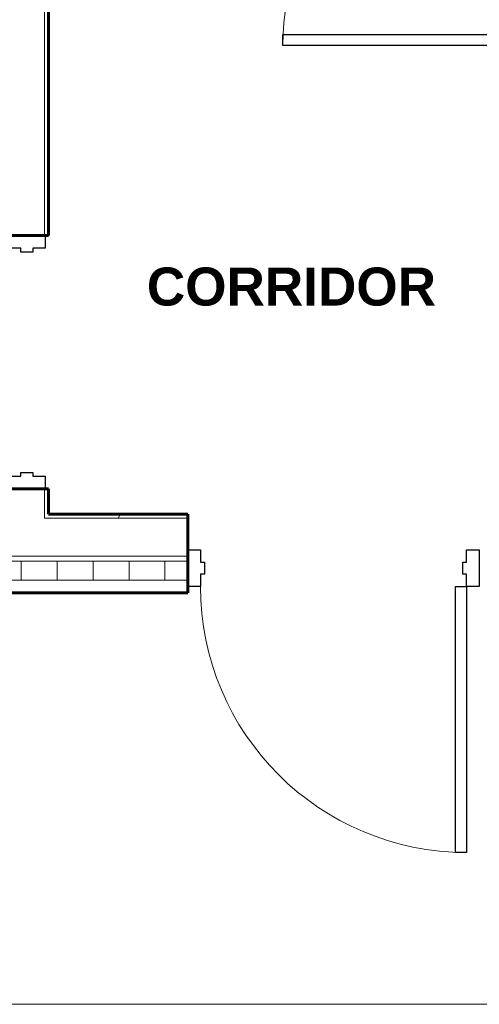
# Model space of a CAD drawing. Header units: inches. Extents: x -703 to 1762, y -443 to 551.
# Tile 7 of 15: x -29 to 44, y -65 to 91. Entities that reach past the tile are written whole.
import ezdxf

# ---------------------------------------------------------------- set-up
doc = ezdxf.new("R2010")
doc.units = ezdxf.units.IN
doc.header["$MEASUREMENT"] = 0
for name, color, linetype, lineweight in [('A-AREA-IDEN', 2, 'Continuous', 9), ('A-DOOR', 31, 'Continuous', 18), ('A-DOOR-FRAM', 31, 'Continuous', 30), ('A-WALL', 113, 'Continuous', 18), ('A-WALL-PATT', 111, 'Continuous', 60), ('G-ANNO-SYMB', 111, 'Continuous', 9), ('I-WALL', 2, 'Continuous', 18)]:
    doc.layers.add(name, color=color, linetype=linetype, lineweight=lineweight)
doc.styles.add('Arial_B', font='arialbd.ttf', dxfattribs={"height": 6})
pattern_1 = [(0, (0, 0), (15.36, 3.84), [0.634, -10.886, 0.634, -10.886, -61.44]), (0, (0, 0), (15.36, 3.84), [-23.04, 0.634, -22.406, 0.634, -10.886, -26.88]), (0, (0, 0), (15.36, 3.84), [-57.6, 0.634, -7.046, 0.634, -18.566]), (120, (5.76, 1.92), (-11.00554, 11.38215), [0.634, -10.886, 0.634, -10.886, -61.44]), (120, (5.76, 1.92), (-11.00554, 11.38215), [-23.04, 0.634, -22.406, 0.634, -10.886, -26.88]), (120, (5.76, 1.92), (-11.00554, 11.38215), [-57.6, 0.634, -7.046, 0.634, -18.566]), (240, (7.68, 9.6), (-4.35446, -15.22215), [0.634, -10.886, 0.634, -10.886, -61.44]), (240, (7.68, 9.6), (-4.35446, -15.22215), [-23.04, 0.634, -22.406, 0.634, -10.886, -26.88]), (240, (7.68, 9.6), (-4.35446, -15.22215), [-57.6, 0.634, -7.046, 0.634, -18.566])]

# ---------------------------------------------------------------- blocks, each defined once
blk = doc.blocks.new('Door-Passage-Single-Flush - 36_ x 84_-580149-01_All_Mech_WORK')
at = {"layer": 'A-DOOR', "color": 50, "lineweight": 30}
for p, q in [((16.25, -2.875), (18, -2.875)), ((16.25, -38.875), (16.25, -2.875)), ((18, -2.875), (18, -38.875)), ((18, -38.875), (16.25, -38.875))]:
    blk.add_line(p, q, dxfattribs=at)
at = {"layer": 'A-DOOR', "color": 7, "lineweight": 9}
blk.add_arc((18, -2.875), 36, 180, 270, dxfattribs=at)
at = {"layer": 'A-DOOR-FRAM', "color": 50}
for p, q in [((-20, 2.875), (-18, 2.875)), ((-20, -2.875), (-20, 2.875)), ((-18, 2.875), (-18, 0.9375)), ((18, 2.875), (20, 2.875)), ((18, 0.9375), (18, 2.875)), ((20, 2.875), (20, -2.875)), ((-18, 0.9375), (-17.375, 0.9375)), ((-17.375, 0.9375), (-17.375, -0.9375)), ((17.375, 0.9375), (18, 0.9375)), ((17.375, -0.9375), (17.375, 0.9375)), ((-18, -0.9375), (-18, -2.875)), ((-17.375, -0.9375), (-18, -0.9375)), ((18, -0.9375), (17.375, -0.9375)), ((18, -2.875), (18, -0.9375)), ((-18, -2.875), (-20, -2.875)), ((20, -2.875), (18, -2.875))]:
    blk.add_line(p, q, dxfattribs=at)
blk = doc.blocks.new('Door-Passage-Single-Flush - 42_ x 84_-580282-01_All_Mech_WORK')
at = {"layer": 'A-DOOR', "color": 50, "lineweight": 30}
for p, q in [((19.25, -5.4375), (21, -5.4375)), ((19.25, -47.4375), (19.25, -5.4375)), ((21, -5.4375), (21, -47.4375)), ((21, -47.4375), (19.25, -47.4375))]:
    blk.add_line(p, q, dxfattribs=at)
at = {"layer": 'A-DOOR', "color": 7, "lineweight": 9}
blk.add_arc((21, -5.4375), 42, 180, 270, dxfattribs=at)
at = {"layer": 'A-DOOR-FRAM', "color": 50}
for p, q in [((-23, 0.3125), (-21, 0.3125)), ((-23, -5.4375), (-23, 0.3125)), ((-21, 0.3125), (-21, -1.625)), ((21, 0.3125), (23, 0.3125)), ((21, -1.625), (21, 0.3125)), ((23, 0.3125), (23, -5.4375)), ((-21, -1.625), (-20.375, -1.625)), ((-20.375, -1.625), (-20.375, -3.5)), ((20.375, -1.625), (21, -1.625)), ((20.375, -3.5), (20.375, -1.625)), ((-21, -3.5), (-21, -5.4375)), ((-20.375, -3.5), (-21, -3.5)), ((21, -3.5), (20.375, -3.5)), ((21, -5.4375), (21, -3.5)), ((-21, -5.4375), (-23, -5.4375)), ((23, -5.4375), (21, -5.4375))]:
    blk.add_line(p, q, dxfattribs=at)
blk = doc.blocks.new('ANG M_I Facility_HOST_REVISED_07082024_rvt-1-01_All_Mech_WORK')
at = {"layer": 'A-WALL-PATT', "lineweight": 9}
h = blk.add_hatch(dxfattribs=at)
h.set_pattern_fill('FP_2', style=0, pattern_type=2)
h.set_pattern_definition(pattern_1)
h.paths.add_polyline_path([(-24.06, 12.71), (-24.69, 12.71), (-24.69, 16.71), (-24.06, 16.71)])
h.paths.add_polyline_path([(-24.69, 132.28), (-24.06, 132.91), (-24.06, 132.02), (-24.06, 56.71), (-24.69, 56.71)])
h = blk.add_hatch(dxfattribs=at)
h.set_pattern_fill('FP_2', style=0, pattern_type=2)
h.set_pattern_definition(pattern_1)
h.paths.add_polyline_path([(54.56, 12.71), (55.19, 12.71), (90.94, 12.71), (90.94, 12.09), (54.56, 12.09)])
h.paths.add_polyline_path([(-24.69, 12.71), (-24.06, 12.71), (-2.06, 12.71), (-2.06, 12.09), (-24.69, 12.09)])
h.paths.add_polyline_path([(-30.69, 12.71), (-30.69, 12.09), (-162.19, 12.09), (-162.19, 12.71), (-161.56, 12.71), (-31.31, 12.71)])
h.paths.add_polyline_path([(48.56, 12.71), (48.56, 12.09), (43.94, 12.09), (43.94, 12.71), (47.94, 12.71)])
h.paths.add_polyline_path([(144.94, 12.09), (130.94, 12.09), (130.94, 12.71), (144.94, 12.71)])
h = blk.add_hatch(dxfattribs=at)
h.set_pattern_fill('FP_3', style=0, pattern_type=2)
h.set_pattern_definition([(0, (0, 0), (0, 5.666), []), (90, (0, 0), (-5.666, 3e-16), [])])
h.paths.add_polyline_path([(144.94, 2.34), (130.94, 2.34), (130.94, 5.34), (144.94, 5.34)])
h.paths.add_polyline_path([(90.94, 2.34), (43.94, 2.34), (43.94, 5.34), (90.94, 5.34)])
h.paths.add_polyline_path([(-2.06, 2.34), (-163.06, 2.34), (-163.06, 5.34), (-2.06, 5.34)])
at = {"layer": 'A-WALL', "color": 10}
for p, q in [((-24.69, 132.28), (-24.69, 56.71)), ((-24.69, 16.71), (-24.69, 12.71)), ((-24.69, 12.71), (-24.69, 12.09)), ((-2.06, 12.71), (-2.06, 12.71)), ((-2.06, 12.09), (-24.69, 12.09)), ((-2.06, 6.09), (-163.06, 6.09)), ((-2.06, 5.34), (-163.06, 5.34)), ((-2.06, 2.34), (-163.06, 2.34)), ((-2.06, 0.34), (-2.06, 0.34))]:
    blk.add_line(p, q, dxfattribs=at)
at = {"layer": 'A-WALL', "color": 250, "lineweight": 60}
for p, q in [((-2.06, 12.71), (-24.06, 12.71)), ((-2.06, 0.34), (-2.06, 12.71)), ((-163.06, 0.34), (-2.06, 0.34))]:
    blk.add_line(p, q, dxfattribs=at)
at = {"layer": 'I-WALL', "color": 250, "lineweight": 60}
for p, q in [((-24.06, 56.71), (-24.06, 132.02)), ((-31.31, 56.71), (-24.06, 56.71)), ((-24.06, 16.71), (-31.31, 16.71)), ((-24.06, 12.71), (-24.06, 16.71))]:
    blk.add_line(p, q, dxfattribs=at)
at = {"layer": 'I-WALL', "color": 10}
for p, q in [((-24.06, 56.71), (-24.06, 56.71)), ((-24.06, 16.71), (-24.06, 16.71)), ((-24.06, 12.71), (-24.06, 12.71))]:
    blk.add_line(p, q, dxfattribs=at)
at = {"layer": 'A-DOOR', "color": 10, "lineweight": 18}
for p, rotation in [((51.81, 104.71), 270), ((-27.44, 36.71), 269.9999999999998)]:
    blk.add_blockref('Door-Passage-Single-Flush - 36_ x 84_-580149-01_All_Mech_WORK', p, dxfattribs=dict(at, rotation=rotation))
blk.add_blockref('Door-Passage-Single-Flush - 42_ x 84_-580282-01_All_Mech_WORK', (20.94, 6.78), dxfattribs=at)

msp = doc.modelspace()

# ---------------------------------------------------------------- linework, layer by layer
at = {"layer": 'G-ANNO-SYMB'}
msp.add_line((-171.7, -64.62), (159.28, -64.62), dxfattribs=at)

# ---------------------------------------------------------------- block references
at = {"lineweight": 5}
msp.add_blockref('ANG M_I Facility_HOST_REVISED_07082024_rvt-1-01_All_Mech_WORK', (0, 0), dxfattribs=at)

# ---------------------------------------------------------------- texts
at = {"layer": 'A-AREA-IDEN', "insert": (-8.52, 51.66), "char_height": 6, "width": 54.9945, "attachment_point": 1, "style": 'Arial_B'}
msp.add_mtext('CORRIDOR', dxfattribs=at)

doc.saveas('drawing.dxf')
